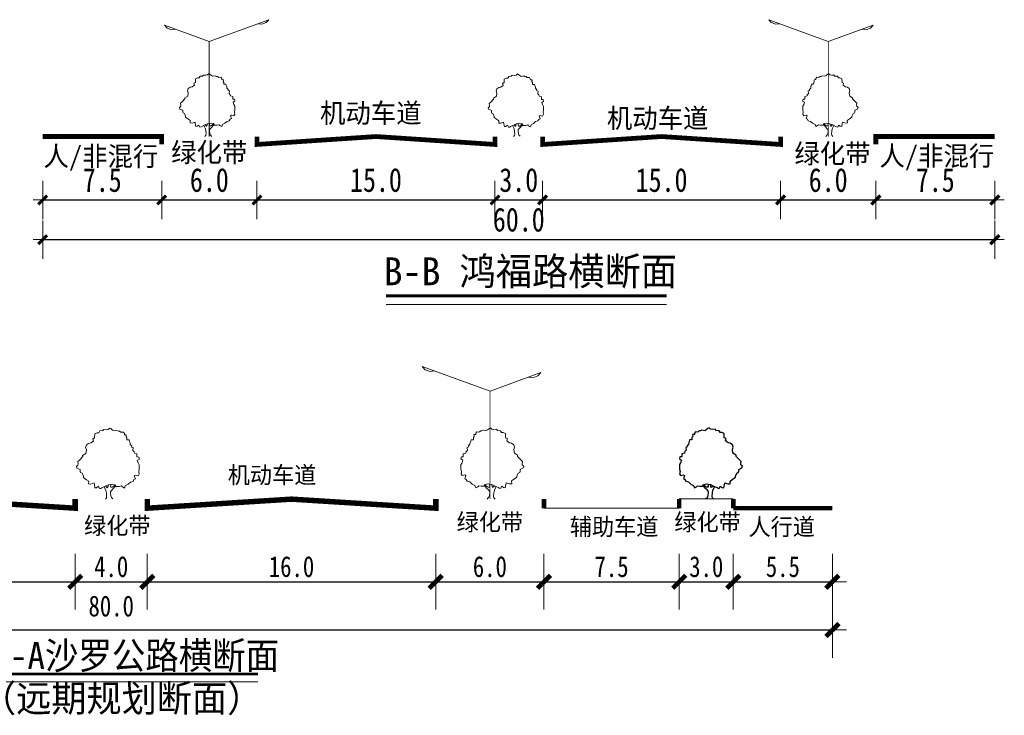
# Model space of a CAD drawing. Header units: millimetres. Extents: x 38389465 to 38395088, y 2473666 to 2480744.
# Tile 229 of 256: x 38390885 to 38391097, y 2479675 to 2479825. Entities that reach past the tile are written whole.
import ezdxf
from ezdxf.enums import TextEntityAlignment as Align

# ---------------------------------------------------------------- set-up
doc = ezdxf.new("R2010")
doc.units = ezdxf.units.MM
doc.header["$LTSCALE"] = 2
doc.layers.get('0').update_dxf_attribs({"linetype": 'CONTINUOUS', "lineweight": 9})
doc.layers.get('Defpoints').update_dxf_attribs({"linetype": 'CONTINUOUS', "lineweight": 9})
doc.layers.add('DL_道路标注', color=7, linetype='CONTINUOUS')
doc.layers.add('图例', color=3, linetype='CONTINUOUS')
doc.layers.add('DM-横断面', color=7, linetype='CONTINUOUS', lineweight=9)
doc.styles.add('DIMST', font='txt', dxfattribs={"width": 0.8})
doc.dimstyles.new('ISO-25', dxfattribs={"dimtxt": 3.5, "dimasz": 2.5, "dimexe": 1.25, "dimexo": 0.625, "dimtad": 1, "dimtxsty": 'Standard', "dimblk": 'ARCHTICK', "dimcen": 2.5, "dimadec": 0, "dimazin": 0, "dimtfac": 1, "dimtmove": 0, "dimatfit": 3, "dimfxl": 0, "dimarcsym": 0})

# ---------------------------------------------------------------- blocks, each defined once
blk = doc.blocks.new('路灯')
for p, q in [((-0.008, 5.999), (3.751, 7.367)), ((3.304, 7.076), (3.056, 7.114)), ((3.585, 7.179), (3.304, 7.076)), ((3.751, 7.367), (3.585, 7.179)), ((-2.827, 7.025), (-0.008, 5.999)), ((-2.662, 6.837), (-2.827, 7.025)), ((-2.38, 6.734), (-2.662, 6.837)), ((-2.133, 6.772), (-2.38, 6.734))]:
    blk.add_line(p, q)
at = {"const_width": 0.05}
blk.add_lwpolyline([(-0.008, 0), (-0.008, 5.999)], dxfattribs=at)
at = {"color": 0}
blk.add_lwpolyline([(-1.372, 2.884), (-1.325, 3.022), (-1.208, 3.102), (-1.09, 3.131), (-0.942, 3.23), (-0.974, 3.359), (-0.876, 3.408), (-0.866, 3.635), (-0.741, 3.695), (-0.642, 3.696), (-0.584, 3.795), (-0.427, 3.815), (-0.369, 3.875), (-0.22, 3.865), (-0.113, 3.885), (-0.035, 3.956), (0.027, 3.926), (0.126, 3.839), (0.205, 3.801), (0.362, 3.83), (0.449, 3.783), (0.508, 3.792), (0.579, 3.733), (0.607, 3.725), (0.725, 3.735), (0.776, 3.656), (0.777, 3.589), (0.883, 3.579), (0.876, 3.472), (0.915, 3.413), (0.916, 3.295), (1.043, 3.296), (1.063, 3.218), (1.095, 3.128), (1.104, 3.05), (1.183, 2.963), (1.175, 2.904), (1.262, 2.874), (1.244, 2.708), (1.315, 2.639), (1.335, 2.56), (1.473, 2.522), (1.474, 2.356), (1.581, 2.346), (1.613, 2.228), (1.495, 2.16), (1.544, 2.02), (1.604, 1.914), (1.606, 1.666), (1.579, 1.54), (1.599, 1.411), (1.541, 1.304), (1.392, 1.342), (1.325, 1.31), (1.394, 1.134), (1.307, 1.094), (1.257, 0.995), (1.112, 0.955), (0.983, 0.836), (0.827, 0.756), (0.78, 0.63), (0.67, 0.688), (0.611, 0.746), (0.485, 0.714), (0.327, 0.713), (0.256, 0.811), (0.11, 0.849), (-0.109, 0.808), (-0.285, 0.728), (-0.481, 0.639), (-0.52, 0.608), (-0.598, 0.599), (-0.658, 0.725), (-0.764, 0.645), (-0.854, 0.636), (-0.884, 0.813), (-0.904, 0.911), (-1.081, 0.851), (-1.21, 0.858), (-1.2, 1.007), (-1.318, 1.093), (-1.496, 1.221), (-1.497, 1.28), (-1.568, 1.445), (-1.656, 1.484), (-1.676, 1.543), (-1.676, 1.652), (-1.854, 1.729), (-1.886, 1.827), (-1.796, 1.907), (-1.788, 1.966), (-1.809, 2.095), (-1.72, 2.182), (-1.536, 2.372), (-1.537, 2.439), (-1.361, 2.55), (-1.331, 2.747)], close=True, dxfattribs=at)
for points in [[(-0.29, 0), (-0.221, 0.08), (-0.21, 0.17), (-0.223, 0.346), (-0.252, 0.492), (-0.352, 0.699)], [(-0.254, 0.728), (-0.206, 0.681), (-0.175, 0.642), (-0.128, 0.709), (-0.109, 0.808)], [(0.151, 0), (0.116, 0.054), (0.057, 0.102), (0.025, 0.2), (0.004, 0.348), (0.004, 0.427), (0.082, 0.515), (0.179, 0.614), (0.218, 0.664), (0.296, 0.752)], [(0.02, 0.809), (0.01, 0.711), (0.022, 0.671), (0.1, 0.672), (0.268, 0.783)]]:
    blk.add_lwpolyline(points, dxfattribs=at)
blk = doc.blocks.new('尺寸线1')
for p, q in [((0, 120), (0, -120)), ((-60, 0), (60, 0))]:
    blk.add_line(p, q)
at = {"const_width": 20}
blk.add_lwpolyline([(-28, -28), (28, 28)], dxfattribs=at)
blk = doc.blocks.new('*D65')
at = {"layer": 'Defpoints', "color": 0, "transparency": 16777216}
for p in [(434.47, 684.54), (463.63, 684.54), (463.63, 684.54)]:
    blk.add_point(p, dxfattribs=at)
at = {"layer": 'DM-横断面', "color": 0, "lineweight": -2, "transparency": 16777216}
blk.add_line((434.52, 684.54), (463.58, 684.54), dxfattribs=at)
at = {"layer": 'DM-横断面', "color": 0, "lineweight": -2, "transparency": 16777216, "xscale": 0.05, "yscale": 0.05, "zscale": 0.05, "rotation": 180}
blk.add_blockref('尺寸线1', (434.47, 684.54), dxfattribs=at)
at = {"layer": 'DM-横断面', "color": 0, "lineweight": -2, "transparency": 16777216, "xscale": 0.05, "yscale": 0.05, "zscale": 0.05}
blk.add_blockref('尺寸线1', (463.63, 684.54), dxfattribs=at)
at = {"layer": 'DM-横断面', "color": 0, "transparency": 16777216, "insert": (449.05, 687.79), "char_height": 4.5, "attachment_point": 5, "style": 'DIMST'}
blk.add_mtext('7.5', dxfattribs=at)
blk = doc.blocks.new('*D66')
at = {"layer": 'Defpoints', "color": 0, "transparency": 16777216}
for p in [(463.63, 684.54), (486.96, 684.54), (486.96, 684.54)]:
    blk.add_point(p, dxfattribs=at)
at = {"layer": 'DM-横断面', "color": 0, "lineweight": -2, "transparency": 16777216}
blk.add_line((463.68, 684.54), (486.91, 684.54), dxfattribs=at)
at = {"layer": 'DM-横断面', "color": 0, "lineweight": -2, "transparency": 16777216, "xscale": 0.05, "yscale": 0.05, "zscale": 0.05, "rotation": 180}
blk.add_blockref('尺寸线1', (463.63, 684.54), dxfattribs=at)
at = {"layer": 'DM-横断面', "color": 0, "lineweight": -2, "transparency": 16777216, "xscale": 0.05, "yscale": 0.05, "zscale": 0.05}
blk.add_blockref('尺寸线1', (486.96, 684.54), dxfattribs=at)
at = {"layer": 'DM-横断面', "color": 0, "transparency": 16777216, "insert": (475.3, 687.79), "char_height": 4.5, "attachment_point": 5, "style": 'DIMST'}
blk.add_mtext('6.0', dxfattribs=at)
blk = doc.blocks.new('*D67')
at = {"layer": 'Defpoints', "color": 0, "transparency": 16777216}
for p in [(486.96, 684.54), (549.17, 684.54), (549.17, 684.54)]:
    blk.add_point(p, dxfattribs=at)
at = {"layer": 'DM-横断面', "color": 0, "lineweight": -2, "transparency": 16777216}
blk.add_line((487.01, 684.54), (549.12, 684.54), dxfattribs=at)
at = {"layer": 'DM-横断面', "color": 0, "lineweight": -2, "transparency": 16777216, "xscale": 0.05, "yscale": 0.05, "zscale": 0.05, "rotation": 180}
blk.add_blockref('尺寸线1', (486.96, 684.54), dxfattribs=at)
at = {"layer": 'DM-横断面', "color": 0, "lineweight": -2, "transparency": 16777216, "xscale": 0.05, "yscale": 0.05, "zscale": 0.05}
blk.add_blockref('尺寸线1', (549.17, 684.54), dxfattribs=at)
at = {"layer": 'DM-横断面', "color": 0, "transparency": 16777216, "insert": (518.06, 687.79), "char_height": 4.5, "attachment_point": 5, "style": 'DIMST'}
blk.add_mtext('16.0', dxfattribs=at)
blk = doc.blocks.new('*D68')
at = {"layer": 'Defpoints', "color": 0, "transparency": 16777216}
for p in [(549.17, 684.54), (564.72, 684.54), (564.72, 684.54)]:
    blk.add_point(p, dxfattribs=at)
at = {"layer": 'DM-横断面', "color": 0, "lineweight": -2, "transparency": 16777216}
blk.add_line((549.22, 684.54), (564.67, 684.54), dxfattribs=at)
at = {"layer": 'DM-横断面', "color": 0, "lineweight": -2, "transparency": 16777216, "xscale": 0.05, "yscale": 0.05, "zscale": 0.05, "rotation": 180}
blk.add_blockref('尺寸线1', (549.17, 684.54), dxfattribs=at)
at = {"layer": 'DM-横断面', "color": 0, "lineweight": -2, "transparency": 16777216, "xscale": 0.05, "yscale": 0.05, "zscale": 0.05}
blk.add_blockref('尺寸线1', (564.72, 684.54), dxfattribs=at)
at = {"layer": 'DM-横断面', "color": 0, "transparency": 16777216, "insert": (556.94, 687.79), "char_height": 4.5, "attachment_point": 5, "style": 'DIMST'}
blk.add_mtext('4.0', dxfattribs=at)
blk = doc.blocks.new('*D69')
at = {"layer": 'Defpoints', "color": 0, "transparency": 16777216}
for p in [(564.72, 684.54), (626.93, 684.54), (626.93, 684.54)]:
    blk.add_point(p, dxfattribs=at)
at = {"layer": 'DM-横断面', "color": 0, "lineweight": -2, "transparency": 16777216}
blk.add_line((564.77, 684.54), (626.88, 684.54), dxfattribs=at)
at = {"layer": 'DM-横断面', "color": 0, "lineweight": -2, "transparency": 16777216, "xscale": 0.05, "yscale": 0.05, "zscale": 0.05, "rotation": 180}
blk.add_blockref('尺寸线1', (564.72, 684.54), dxfattribs=at)
at = {"layer": 'DM-横断面', "color": 0, "lineweight": -2, "transparency": 16777216, "xscale": 0.05, "yscale": 0.05, "zscale": 0.05}
blk.add_blockref('尺寸线1', (626.93, 684.54), dxfattribs=at)
at = {"layer": 'DM-横断面', "color": 0, "transparency": 16777216, "insert": (595.82, 687.79), "char_height": 4.5, "attachment_point": 5, "style": 'DIMST'}
blk.add_mtext('16.0', dxfattribs=at)
blk = doc.blocks.new('*D70')
at = {"layer": 'Defpoints', "color": 0, "transparency": 16777216}
for p in [(626.93, 684.54), (650.26, 684.54), (650.26, 684.54)]:
    blk.add_point(p, dxfattribs=at)
at = {"layer": 'DM-横断面', "color": 0, "lineweight": -2, "transparency": 16777216}
blk.add_line((626.98, 684.54), (650.21, 684.54), dxfattribs=at)
at = {"layer": 'DM-横断面', "color": 0, "lineweight": -2, "transparency": 16777216, "xscale": 0.05, "yscale": 0.05, "zscale": 0.05, "rotation": 180}
blk.add_blockref('尺寸线1', (626.93, 684.54), dxfattribs=at)
at = {"layer": 'DM-横断面', "color": 0, "lineweight": -2, "transparency": 16777216, "xscale": 0.05, "yscale": 0.05, "zscale": 0.05}
blk.add_blockref('尺寸线1', (650.26, 684.54), dxfattribs=at)
at = {"layer": 'DM-横断面', "color": 0, "transparency": 16777216, "insert": (638.59, 687.79), "char_height": 4.5, "attachment_point": 5, "style": 'DIMST'}
blk.add_mtext('6.0', dxfattribs=at)
blk = doc.blocks.new('*D71')
at = {"layer": 'Defpoints', "color": 0, "transparency": 16777216}
for p in [(650.26, 684.54), (679.42, 684.54), (679.42, 684.54)]:
    blk.add_point(p, dxfattribs=at)
at = {"layer": 'DM-横断面', "color": 0, "lineweight": -2, "transparency": 16777216}
blk.add_line((650.31, 684.54), (679.37, 684.54), dxfattribs=at)
at = {"layer": 'DM-横断面', "color": 0, "lineweight": -2, "transparency": 16777216, "xscale": 0.05, "yscale": 0.05, "zscale": 0.05, "rotation": 180}
blk.add_blockref('尺寸线1', (650.26, 684.54), dxfattribs=at)
at = {"layer": 'DM-横断面', "color": 0, "lineweight": -2, "transparency": 16777216, "xscale": 0.05, "yscale": 0.05, "zscale": 0.05}
blk.add_blockref('尺寸线1', (679.42, 684.54), dxfattribs=at)
at = {"layer": 'DM-横断面', "color": 0, "transparency": 16777216, "insert": (664.84, 687.79), "char_height": 4.5, "attachment_point": 5, "style": 'DIMST'}
blk.add_mtext('7.5', dxfattribs=at)
blk = doc.blocks.new('*D72')
at = {"layer": 'Defpoints', "color": 0, "transparency": 16777216}
for p in [(401.42, 674.16), (712.46, 674.16), (712.46, 674.16)]:
    blk.add_point(p, dxfattribs=at)
at = {"layer": 'DM-横断面', "color": 0, "lineweight": -2, "transparency": 16777216}
blk.add_line((401.47, 674.16), (712.41, 674.16), dxfattribs=at)
at = {"layer": 'DM-横断面', "color": 0, "lineweight": -2, "transparency": 16777216, "xscale": 0.05, "yscale": 0.05, "zscale": 0.05, "rotation": 180}
blk.add_blockref('尺寸线1', (401.42, 674.16), dxfattribs=at)
at = {"layer": 'DM-横断面', "color": 0, "lineweight": -2, "transparency": 16777216, "xscale": 0.05, "yscale": 0.05, "zscale": 0.05}
blk.add_blockref('尺寸线1', (712.46, 674.16), dxfattribs=at)
at = {"layer": 'DM-横断面', "color": 0, "transparency": 16777216, "insert": (556.94, 679.29), "char_height": 4.5, "attachment_point": 5, "style": 'DIMST'}
blk.add_mtext('80.0', dxfattribs=at)
blk = doc.blocks.new('道路树')
at = {"color": 0}
blk.add_lwpolyline([(-1.372, 2.884), (-1.325, 3.022), (-1.208, 3.102), (-1.09, 3.131), (-0.942, 3.23), (-0.974, 3.359), (-0.876, 3.408), (-0.866, 3.635), (-0.741, 3.695), (-0.642, 3.696), (-0.584, 3.795), (-0.427, 3.815), (-0.369, 3.875), (-0.22, 3.865), (-0.113, 3.885), (-0.035, 3.956), (0.027, 3.926), (0.126, 3.839), (0.205, 3.801), (0.362, 3.83), (0.449, 3.783), (0.508, 3.792), (0.579, 3.733), (0.607, 3.725), (0.725, 3.735), (0.776, 3.656), (0.777, 3.589), (0.883, 3.579), (0.876, 3.472), (0.915, 3.413), (0.916, 3.295), (1.043, 3.296), (1.063, 3.218), (1.095, 3.128), (1.104, 3.05), (1.183, 2.963), (1.175, 2.904), (1.262, 2.874), (1.244, 2.708), (1.315, 2.639), (1.335, 2.56), (1.473, 2.522), (1.474, 2.356), (1.581, 2.346), (1.613, 2.228), (1.495, 2.16), (1.544, 2.02), (1.604, 1.914), (1.606, 1.666), (1.579, 1.54), (1.599, 1.411), (1.541, 1.304), (1.392, 1.342), (1.325, 1.31), (1.394, 1.134), (1.307, 1.094), (1.257, 0.995), (1.112, 0.955), (0.983, 0.836), (0.827, 0.756), (0.78, 0.63), (0.67, 0.688), (0.611, 0.746), (0.485, 0.714), (0.327, 0.713), (0.256, 0.811), (0.11, 0.849), (-0.109, 0.808), (-0.285, 0.728), (-0.481, 0.639), (-0.52, 0.608), (-0.598, 0.599), (-0.658, 0.725), (-0.764, 0.645), (-0.854, 0.636), (-0.884, 0.813), (-0.904, 0.911), (-1.081, 0.851), (-1.21, 0.858), (-1.2, 1.007), (-1.318, 1.093), (-1.496, 1.221), (-1.497, 1.28), (-1.568, 1.445), (-1.656, 1.484), (-1.676, 1.543), (-1.676, 1.652), (-1.854, 1.729), (-1.886, 1.827), (-1.796, 1.907), (-1.788, 1.966), (-1.809, 2.095), (-1.72, 2.182), (-1.536, 2.372), (-1.537, 2.439), (-1.361, 2.55), (-1.331, 2.747)], close=True, dxfattribs=at)
for points in [[(-0.279, 0.012), (-0.221, 0.08), (-0.21, 0.17), (-0.223, 0.346), (-0.252, 0.492), (-0.352, 0.699)], [(-0.254, 0.728), (-0.206, 0.681), (-0.175, 0.642), (-0.128, 0.709), (-0.109, 0.808)], [(0.136, 0.024), (0.116, 0.054), (0.057, 0.102), (0.025, 0.2), (0.004, 0.348), (0.004, 0.427), (0.082, 0.515), (0.179, 0.614), (0.218, 0.664), (0.296, 0.752)], [(0.02, 0.809), (0.01, 0.711), (0.022, 0.671), (0.1, 0.672), (0.268, 0.783)]]:
    blk.add_lwpolyline(points, dxfattribs=at)
blk = doc.blocks.new('*D73')
at = {"layer": 'Defpoints', "color": 0, "transparency": 16777216}
for p in [(422.81, 684.54), (434.47, 684.54), (434.47, 684.54)]:
    blk.add_point(p, dxfattribs=at)
at = {"layer": 'DM-横断面', "color": 0, "lineweight": -2, "transparency": 16777216}
blk.add_line((422.86, 684.54), (434.42, 684.54), dxfattribs=at)
at = {"layer": 'DM-横断面', "color": 0, "lineweight": -2, "transparency": 16777216, "xscale": 0.05, "yscale": 0.05, "zscale": 0.05, "rotation": 180}
blk.add_blockref('尺寸线1', (422.81, 684.54), dxfattribs=at)
at = {"layer": 'DM-横断面', "color": 0, "lineweight": -2, "transparency": 16777216, "xscale": 0.05, "yscale": 0.05, "zscale": 0.05}
blk.add_blockref('尺寸线1', (434.47, 684.54), dxfattribs=at)
at = {"layer": 'DM-横断面', "color": 0, "transparency": 16777216, "insert": (428.64, 687.79), "char_height": 4.5, "attachment_point": 5, "style": 'DIMST'}
blk.add_mtext('3.0', dxfattribs=at)
blk = doc.blocks.new('*D74')
at = {"layer": 'Defpoints', "color": 0, "transparency": 16777216}
for p in [(401.42, 684.54), (422.81, 684.54), (422.81, 684.54)]:
    blk.add_point(p, dxfattribs=at)
at = {"layer": 'DM-横断面', "color": 0, "lineweight": -2, "transparency": 16777216}
blk.add_line((401.47, 684.54), (422.76, 684.54), dxfattribs=at)
at = {"layer": 'DM-横断面', "color": 0, "lineweight": -2, "transparency": 16777216, "xscale": 0.05, "yscale": 0.05, "zscale": 0.05, "rotation": 180}
blk.add_blockref('尺寸线1', (401.42, 684.54), dxfattribs=at)
at = {"layer": 'DM-横断面', "color": 0, "lineweight": -2, "transparency": 16777216, "xscale": 0.05, "yscale": 0.05, "zscale": 0.05}
blk.add_blockref('尺寸线1', (422.81, 684.54), dxfattribs=at)
at = {"layer": 'DM-横断面', "color": 0, "transparency": 16777216, "insert": (412.12, 687.79), "char_height": 4.5, "attachment_point": 5, "style": 'DIMST'}
blk.add_mtext('5.5', dxfattribs=at)
blk = doc.blocks.new('*D75')
at = {"layer": 'Defpoints', "color": 0, "transparency": 16777216}
for p in [(679.42, 684.54), (691.08, 684.54), (691.08, 684.54)]:
    blk.add_point(p, dxfattribs=at)
at = {"layer": 'DM-横断面', "color": 0, "lineweight": -2, "transparency": 16777216}
blk.add_line((679.47, 684.54), (691.03, 684.54), dxfattribs=at)
at = {"layer": 'DM-横断面', "color": 0, "lineweight": -2, "transparency": 16777216, "xscale": 0.05, "yscale": 0.05, "zscale": 0.05, "rotation": 180}
blk.add_blockref('尺寸线1', (679.42, 684.54), dxfattribs=at)
at = {"layer": 'DM-横断面', "color": 0, "lineweight": -2, "transparency": 16777216, "xscale": 0.05, "yscale": 0.05, "zscale": 0.05}
blk.add_blockref('尺寸线1', (691.08, 684.54), dxfattribs=at)
at = {"layer": 'DM-横断面', "color": 0, "transparency": 16777216, "insert": (685.25, 687.79), "char_height": 4.5, "attachment_point": 5, "style": 'DIMST'}
blk.add_mtext('3.0', dxfattribs=at)
blk = doc.blocks.new('*D76')
at = {"layer": 'Defpoints', "color": 0, "transparency": 16777216}
for p in [(691.08, 684.54), (712.46, 684.54), (712.46, 684.54)]:
    blk.add_point(p, dxfattribs=at)
at = {"layer": 'DM-横断面', "color": 0, "lineweight": -2, "transparency": 16777216}
blk.add_line((691.13, 684.54), (712.41, 684.54), dxfattribs=at)
at = {"layer": 'DM-横断面', "color": 0, "lineweight": -2, "transparency": 16777216, "xscale": 0.05, "yscale": 0.05, "zscale": 0.05, "rotation": 180}
blk.add_blockref('尺寸线1', (691.08, 684.54), dxfattribs=at)
at = {"layer": 'DM-横断面', "color": 0, "lineweight": -2, "transparency": 16777216, "xscale": 0.05, "yscale": 0.05, "zscale": 0.05}
blk.add_blockref('尺寸线1', (712.46, 684.54), dxfattribs=at)
at = {"layer": 'DM-横断面', "color": 0, "transparency": 16777216, "insert": (701.77, 687.79), "char_height": 4.5, "attachment_point": 5, "style": 'DIMST'}
blk.add_mtext('5.5', dxfattribs=at)
blk = doc.blocks.new('*D21')
at = {"layer": 'Defpoints', "color": 0, "transparency": 16777216}
for p in [(38391315.62, 2479488.24), (38391345.62, 2479488.24), (38391345.62, 2479488.24)]:
    blk.add_point(p, dxfattribs=at)
at = {"layer": 'DM-横断面', "color": 0, "lineweight": -2, "transparency": 16777216}
blk.add_line((38391315.66, 2479488.24), (38391345.58, 2479488.24), dxfattribs=at)
at = {"layer": 'DM-横断面', "color": 0, "lineweight": -2, "transparency": 16777216, "xscale": 0.04, "yscale": 0.04, "zscale": 0.04, "rotation": 180}
blk.add_blockref('尺寸线1', (38391315.62, 2479488.24), dxfattribs=at)
at = {"layer": 'DM-横断面', "color": 0, "lineweight": -2, "transparency": 16777216, "xscale": 0.04, "yscale": 0.04, "zscale": 0.04}
blk.add_blockref('尺寸线1', (38391345.62, 2479488.24), dxfattribs=at)
at = {"layer": 'DM-横断面', "color": 0, "transparency": 16777216, "insert": (38391330.62, 2479493.24), "char_height": 6, "attachment_point": 5, "style": 'DIMST'}
blk.add_mtext('7.5', dxfattribs=at)
blk = doc.blocks.new('*D22')
at = {"layer": 'Defpoints', "color": 0, "transparency": 16777216}
for p in [(38391345.62, 2479488.24), (38391369.62, 2479488.24), (38391369.62, 2479488.24)]:
    blk.add_point(p, dxfattribs=at)
at = {"layer": 'DM-横断面', "color": 0, "lineweight": -2, "transparency": 16777216}
blk.add_line((38391345.66, 2479488.24), (38391369.58, 2479488.24), dxfattribs=at)
at = {"layer": 'DM-横断面', "color": 0, "lineweight": -2, "transparency": 16777216, "xscale": 0.04, "yscale": 0.04, "zscale": 0.04, "rotation": 180}
blk.add_blockref('尺寸线1', (38391345.62, 2479488.24), dxfattribs=at)
at = {"layer": 'DM-横断面', "color": 0, "lineweight": -2, "transparency": 16777216, "xscale": 0.04, "yscale": 0.04, "zscale": 0.04}
blk.add_blockref('尺寸线1', (38391369.62, 2479488.24), dxfattribs=at)
at = {"layer": 'DM-横断面', "color": 0, "transparency": 16777216, "insert": (38391357.62, 2479493.24), "char_height": 6, "attachment_point": 5, "style": 'DIMST'}
blk.add_mtext('6.0', dxfattribs=at)
blk = doc.blocks.new('*D23')
at = {"layer": 'Defpoints', "color": 0, "transparency": 16777216}
for p in [(38391369.62, 2479488.24), (38391429.62, 2479488.24), (38391429.62, 2479488.24)]:
    blk.add_point(p, dxfattribs=at)
at = {"layer": 'DM-横断面', "color": 0, "lineweight": -2, "transparency": 16777216}
blk.add_line((38391369.66, 2479488.24), (38391429.58, 2479488.24), dxfattribs=at)
at = {"layer": 'DM-横断面', "color": 0, "lineweight": -2, "transparency": 16777216, "xscale": 0.04, "yscale": 0.04, "zscale": 0.04, "rotation": 180}
blk.add_blockref('尺寸线1', (38391369.62, 2479488.24), dxfattribs=at)
at = {"layer": 'DM-横断面', "color": 0, "lineweight": -2, "transparency": 16777216, "xscale": 0.04, "yscale": 0.04, "zscale": 0.04}
blk.add_blockref('尺寸线1', (38391429.62, 2479488.24), dxfattribs=at)
at = {"layer": 'DM-横断面', "color": 0, "transparency": 16777216, "insert": (38391399.62, 2479493.24), "char_height": 6, "attachment_point": 5, "style": 'DIMST'}
blk.add_mtext('15.0', dxfattribs=at)
blk = doc.blocks.new('*D24')
at = {"layer": 'Defpoints', "color": 0, "transparency": 16777216}
for p in [(38391429.62, 2479488.24), (38391441.62, 2479488.24), (38391441.62, 2479488.24)]:
    blk.add_point(p, dxfattribs=at)
at = {"layer": 'DM-横断面', "color": 0, "lineweight": -2, "transparency": 16777216}
for p, q in [((38391429.58, 2479488.24), (38391429.54, 2479488.24)), ((38391429.62, 2479488.24), (38391441.62, 2479488.24)), ((38391441.66, 2479488.24), (38391441.7, 2479488.24))]:
    blk.add_line(p, q, dxfattribs=at)
at = {"layer": 'DM-横断面', "color": 0, "lineweight": -2, "transparency": 16777216, "xscale": 0.04, "yscale": 0.04, "zscale": 0.04}
blk.add_blockref('尺寸线1', (38391429.62, 2479488.24), dxfattribs=at)
at = {"layer": 'DM-横断面', "color": 0, "lineweight": -2, "transparency": 16777216, "xscale": 0.04, "yscale": 0.04, "zscale": 0.04, "rotation": 180}
blk.add_blockref('尺寸线1', (38391441.62, 2479488.24), dxfattribs=at)
at = {"layer": 'DM-横断面', "color": 0, "transparency": 16777216, "insert": (38391435.62, 2479493.24), "char_height": 6, "attachment_point": 5, "style": 'DIMST'}
blk.add_mtext('3.0', dxfattribs=at)
blk = doc.blocks.new('*D25')
at = {"layer": 'Defpoints', "color": 0, "transparency": 16777216}
for p in [(38391441.62, 2479488.24), (38391501.62, 2479488.24), (38391501.62, 2479488.24)]:
    blk.add_point(p, dxfattribs=at)
at = {"layer": 'DM-横断面', "color": 0, "lineweight": -2, "transparency": 16777216}
blk.add_line((38391441.66, 2479488.24), (38391501.58, 2479488.24), dxfattribs=at)
at = {"layer": 'DM-横断面', "color": 0, "lineweight": -2, "transparency": 16777216, "xscale": 0.04, "yscale": 0.04, "zscale": 0.04, "rotation": 180}
blk.add_blockref('尺寸线1', (38391441.62, 2479488.24), dxfattribs=at)
at = {"layer": 'DM-横断面', "color": 0, "lineweight": -2, "transparency": 16777216, "xscale": 0.04, "yscale": 0.04, "zscale": 0.04}
blk.add_blockref('尺寸线1', (38391501.62, 2479488.24), dxfattribs=at)
at = {"layer": 'DM-横断面', "color": 0, "transparency": 16777216, "insert": (38391471.62, 2479493.24), "char_height": 6, "attachment_point": 5, "style": 'DIMST'}
blk.add_mtext('15.0', dxfattribs=at)
blk = doc.blocks.new('*D26')
at = {"layer": 'Defpoints', "color": 0, "transparency": 16777216}
for p in [(38391501.62, 2479488.24), (38391525.62, 2479488.24), (38391525.62, 2479488.24)]:
    blk.add_point(p, dxfattribs=at)
at = {"layer": 'DM-横断面', "color": 0, "lineweight": -2, "transparency": 16777216}
blk.add_line((38391501.66, 2479488.24), (38391525.58, 2479488.24), dxfattribs=at)
at = {"layer": 'DM-横断面', "color": 0, "lineweight": -2, "transparency": 16777216, "xscale": 0.04, "yscale": 0.04, "zscale": 0.04, "rotation": 180}
blk.add_blockref('尺寸线1', (38391501.62, 2479488.24), dxfattribs=at)
at = {"layer": 'DM-横断面', "color": 0, "lineweight": -2, "transparency": 16777216, "xscale": 0.04, "yscale": 0.04, "zscale": 0.04}
blk.add_blockref('尺寸线1', (38391525.62, 2479488.24), dxfattribs=at)
at = {"layer": 'DM-横断面', "color": 0, "transparency": 16777216, "insert": (38391513.62, 2479493.24), "char_height": 6, "attachment_point": 5, "style": 'DIMST'}
blk.add_mtext('6.0', dxfattribs=at)
blk = doc.blocks.new('*D27')
at = {"layer": 'Defpoints', "color": 0, "transparency": 16777216}
for p in [(38391525.62, 2479488.24), (38391555.62, 2479488.24), (38391555.62, 2479488.24)]:
    blk.add_point(p, dxfattribs=at)
at = {"layer": 'DM-横断面', "color": 0, "lineweight": -2, "transparency": 16777216}
blk.add_line((38391525.66, 2479488.24), (38391555.58, 2479488.24), dxfattribs=at)
at = {"layer": 'DM-横断面', "color": 0, "lineweight": -2, "transparency": 16777216, "xscale": 0.04, "yscale": 0.04, "zscale": 0.04, "rotation": 180}
blk.add_blockref('尺寸线1', (38391525.62, 2479488.24), dxfattribs=at)
at = {"layer": 'DM-横断面', "color": 0, "lineweight": -2, "transparency": 16777216, "xscale": 0.04, "yscale": 0.04, "zscale": 0.04}
blk.add_blockref('尺寸线1', (38391555.62, 2479488.24), dxfattribs=at)
at = {"layer": 'DM-横断面', "color": 0, "transparency": 16777216, "insert": (38391540.62, 2479493.24), "char_height": 6, "attachment_point": 5, "style": 'DIMST'}
blk.add_mtext('7.5', dxfattribs=at)
blk = doc.blocks.new('*D28')
at = {"layer": 'Defpoints', "color": 0, "transparency": 16777216}
for p in [(38391315.62, 2479478.24), (38391555.62, 2479478.24), (38391555.62, 2479478.24)]:
    blk.add_point(p, dxfattribs=at)
at = {"layer": 'DM-横断面', "color": 0, "lineweight": -2, "transparency": 16777216}
blk.add_line((38391315.66, 2479478.24), (38391555.58, 2479478.24), dxfattribs=at)
at = {"layer": 'DM-横断面', "color": 0, "lineweight": -2, "transparency": 16777216, "xscale": 0.04, "yscale": 0.04, "zscale": 0.04, "rotation": 180}
blk.add_blockref('尺寸线1', (38391315.62, 2479478.24), dxfattribs=at)
at = {"layer": 'DM-横断面', "color": 0, "lineweight": -2, "transparency": 16777216, "xscale": 0.04, "yscale": 0.04, "zscale": 0.04}
blk.add_blockref('尺寸线1', (38391555.62, 2479478.24), dxfattribs=at)
at = {"layer": 'DM-横断面', "color": 0, "transparency": 16777216, "insert": (38391435.62, 2479483.24), "char_height": 6, "attachment_point": 5, "style": 'DIMST'}
blk.add_mtext('60.0', dxfattribs=at)
blk = doc.blocks.new('A-A-1')
at = {"color": 0}
for p, q in [((685.62, 717.63), (685.23, 717.29)), ((685.86, 717.75), (685.62, 717.63)), ((686.16, 717.47), (685.86, 717.75)), ((682.32, 715.86), (682.16, 715.64)), ((682.16, 715.64), (682.16, 715.18)), ((682.71, 716.32), (682.29, 716.28)), ((682.29, 716.28), (682.32, 715.86)), ((682.91, 716.89), (682.71, 716.58)), ((682.71, 716.58), (682.71, 716.32)), ((683.36, 716.85), (682.91, 716.89)), ((683.47, 716.88), (683.36, 716.85)), ((683.75, 717.11), (683.47, 716.88)), ((683.98, 717.07), (683.75, 717.11)), ((684.32, 717.26), (683.98, 717.07)), ((684.93, 717.14), (684.32, 717.26)), ((685.23, 717.29), (684.93, 717.14)), ((686.58, 717.39), (686.16, 717.47)), ((687.16, 717.43), (686.58, 717.39)), ((687.38, 717.2), (687.16, 717.43)), ((688, 717.12), (687.38, 717.2)), ((688.22, 716.74), (688, 717.12)), ((688.6, 716.73), (688.22, 716.74)), ((689.09, 716.5), (688.6, 716.73)), ((689.13, 715.61), (689.09, 716.5)), ((689.51, 715.43), (689.13, 715.61)), ((681.16, 713.66), (680.82, 713.54)), ((680.82, 713.54), (680.89, 712.9)), ((681.43, 714.22), (681.12, 713.89)), ((681.12, 713.89), (681.16, 713.66)), ((681.47, 714.53), (681.43, 714.22)), ((681.59, 714.88), (681.47, 714.53)), ((681.67, 715.18), (681.59, 714.88)), ((682.16, 715.18), (681.67, 715.18)), ((689.39, 714.93), (689.51, 715.43)), ((689.96, 714.54), (689.39, 714.93)), ((690.42, 714.43), (689.96, 714.54)), ((690.88, 714.12), (690.42, 714.43)), ((691.06, 713.58), (690.88, 714.12)), ((690.9, 713.05), (691.06, 713.58)), ((679.58, 711.49), (679.45, 711.03)), ((679.99, 711.53), (679.58, 711.49)), ((680, 712.17), (679.99, 711.53)), ((680.53, 712.32), (680, 712.17)), ((680.61, 712.62), (680.53, 712.32)), ((680.89, 712.9), (680.61, 712.62)), ((691.01, 712.28), (690.9, 713.05)), ((691.7, 711.85), (691.01, 712.28)), ((691.7, 711.59), (691.7, 711.85)), ((692.41, 710.85), (691.7, 711.59)), ((679.45, 711.03), (679.91, 710.76)), ((679.49, 709.81), (679.48, 708.85)), ((679.72, 710.22), (679.49, 709.81)), ((679.91, 710.76), (679.72, 710.22)), ((692.76, 710.51), (692.41, 710.85)), ((692.68, 710.01), (692.76, 710.51)), ((692.71, 709.78), (692.68, 710.01)), ((693.06, 709.47), (692.71, 709.78)), ((692.93, 709.09), (693.06, 709.47)), ((679.48, 708.85), (679.59, 708.35)), ((679.59, 708.35), (679.51, 707.85)), ((679.51, 707.85), (679.73, 707.44)), ((679.73, 707.44), (680.31, 707.58)), ((680.31, 707.58), (680.57, 707.46)), ((680.57, 707.46), (680.31, 706.78)), ((690.85, 706.62), (691.54, 707.11)), ((691.54, 707.34), (691.82, 707.98)), ((691.54, 707.11), (691.54, 707.34)), ((691.82, 707.98), (692.16, 708.13)), ((692.16, 708.13), (692.24, 708.36)), ((692.24, 708.79), (692.93, 709.09)), ((692.24, 708.36), (692.24, 708.79)), ((680.31, 706.78), (680.64, 706.62)), ((680.64, 706.62), (680.84, 706.24)), ((680.84, 706.24), (681.4, 706.08)), ((681.4, 706.08), (681.9, 705.62)), ((681.9, 705.62), (682.51, 705.31)), ((682.51, 705.31), (682.69, 704.81)), ((682.69, 704.81), (683.12, 705.04)), ((683.12, 705.04), (683.35, 705.27)), ((683.35, 705.27), (683.84, 705.14)), ((683.84, 705.14), (684.45, 705.14)), ((684.45, 705.14), (684.73, 705.52)), ((684.88, 704.95), (684.57, 705.29)), ((685.33, 704.98), (684.68, 705.41)), ((684.73, 705.52), (685.3, 705.67)), ((685.03, 704.75), (684.88, 704.95)), ((685.3, 705.67), (686.15, 705.51)), ((685.64, 704.98), (685.33, 704.98)), ((685.64, 705.51), (685.69, 705.13)), ((685.69, 705.13), (685.64, 704.98)), ((686.22, 705.12), (686.15, 705.51)), ((686.15, 705.51), (686.83, 705.2)), ((686.4, 704.86), (686.22, 705.12)), ((686.52, 705.01), (686.4, 704.86)), ((686.71, 705.2), (686.52, 705.01)), ((686.7, 704.28), (687.09, 705.08)), ((686.83, 705.2), (687.59, 704.85)), ((688.05, 704.7), (688.28, 705.18)), ((688.28, 705.18), (688.7, 704.88)), ((688.7, 704.88), (689.05, 704.84)), ((689.05, 704.84), (689.16, 705.53)), ((689.16, 705.53), (689.24, 705.91)), ((689.24, 705.91), (689.93, 705.67)), ((689.93, 705.67), (690.43, 705.7)), ((690.39, 706.28), (690.85, 706.62)), ((690.43, 705.7), (690.39, 706.28)), ((685.41, 704.37), (685.03, 704.75)), ((685.27, 702.58), (685.5, 702.76)), ((685.71, 704.03), (685.41, 704.37)), ((685.5, 702.76), (685.63, 703.14)), ((685.63, 703.14), (685.71, 703.72)), ((685.71, 703.72), (685.71, 704.03)), ((686.54, 703.03), (686.59, 703.71)), ((686.58, 702.68), (686.54, 703.03)), ((686.59, 703.71), (686.7, 704.28)), ((687.59, 704.85), (687.75, 704.73)), ((687.75, 704.73), (688.05, 704.7)), ((685.14, 702.37), (685.27, 702.58)), ((686.85, 702.37), (686.58, 702.68))]:
    blk.add_line(p, q, dxfattribs=at)
at = {"layer": 'DM-横断面'}
for p, q in [((422.81, 702.43), (434.47, 702.43)), ((691.08, 702.43), (679.42, 702.43)), ((434.47, 700.42), (463.63, 700.42)), ((650.26, 700.42), (679.42, 700.42))]:
    blk.add_line(p, q, dxfattribs=at)
at = {"layer": 'DM-横断面', "linetype": 'Continuous'}
blk.add_line((534.29, 663), (588.58, 663), dxfattribs=at)
at = {"layer": 'DM-横断面', "const_width": 0.972}
for points in [[(422.81, 700.42), (422.81, 702.43), (422.81, 702.43), (422.81, 702.43), (422.81, 702.43), (422.81, 702.43)], [(434.47, 700.42), (434.47, 702.43), (434.47, 702.43), (434.47, 702.43), (434.47, 702.43), (434.47, 702.43)], [(650.26, 702.37), (650.26, 700.42), (650.26, 700.42)], [(679.42, 700.42), (679.42, 702.43), (679.42, 702.43), (679.42, 702.43), (679.42, 702.43), (679.42, 702.43)], [(691.08, 700.42), (691.08, 702.43), (691.08, 702.43), (691.08, 702.43), (691.08, 702.43), (691.08, 702.43)], [(422.81, 700.42), (422.81, 700.42), (401.42, 700.42)], [(463.63, 700.42), (463.63, 700.42), (434.47, 700.42)], [(691.08, 700.42), (691.08, 700.42), (712.46, 700.42)]]:
    blk.add_lwpolyline(points, dxfattribs=at)
at = {"layer": 'DM-横断面'}
blk.add_lwpolyline([(463.63, 702.37, 0, 0, 0), (463.63, 702.37, 1.17, 1.17, 0), (463.63, 702.37, 1.17, 1.17, 0), (463.63, 700.42, 1.17, 1.17, 0), (463.63, 700.42, 1.17, 1.17, 0), (463.63, 702.37, 0, 0, 0), (486.96, 702.37, 1.17, 1.17, 0), (486.96, 700.42, 1.17, 1.17, 0), (518.06, 702.37, 1.17, 1.17, 0), (549.17, 700.42, 1.17, 1.17, 0), (549.17, 702.37, 0, 0, 0), (564.72, 702.37, 1.17, 1.17, 0), (564.72, 700.42, 1.17, 1.17, 0), (595.82, 702.37, 1.17, 1.17, 0), (626.93, 700.42, 1.17, 1.17, 0), (626.93, 702.37, 0, 0, 0), (650.26, 702.37, 1.17, 1.17, 0), (650.26, 702.37, 1.17, 1.17, 0), (650.26, 702.37, 1.17, 1.17, 0), (650.26, 702.37, 1.17, 1.17, 0), (650.26, 702.37, 0, 0, 0), (650.26, 702.37, 0, 0, 0)], format="xyseb", dxfattribs=at)
at = {"layer": 'DM-横断面', "linetype": 'Continuous', "const_width": 0.583, "flags": 128}
blk.add_lwpolyline([(534.29, 664.63), (588.58, 664.63)], dxfattribs=at)
at = {"layer": 'DM-横断面'}
for name, p, xscale, yscale, zscale in [('路灯', (475.3, 702.37), 3.888000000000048, 3.888000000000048, 3.888000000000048), ('路灯', (638.59, 702.37), -3.888000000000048, 3.887999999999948, 3.888000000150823), ('道路树', (429.85, 702.32), 3.888000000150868, 3.888000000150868, 3.888000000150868), ('道路树', (556.76, 702.32), 3.888000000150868, 3.888000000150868, 3.888000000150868)]:
    blk.add_blockref(name, p, dxfattribs=dict(at, xscale=xscale, yscale=yscale, zscale=zscale))
for s, height, p in [('机动车道', 3.674, (513.31, 707.56)), ('机动车道', 3.674, (591.62, 707.58)), ('绿化带', 3.674, (429.44, 696.3)), ('辅助车道', 3.674, (449.16, 696.5)), ('绿化带', 3.674, (475.34, 697.54)), ('绿化带', 3.674, (558.26, 696.64)), ('绿化带', 3.674, (638.59, 697.42)), ('辅助车道', 3.674, (665.38, 696.41)), ('绿化带', 3.674, (685.54, 697.42)), ('人行道', 3.674, (701.52, 696.41)), ('人行道', 3.674, (410.85, 696.05)), ('（远期规划断面）', 5.832, (559.19, 659.42))]:
    blk.add_text(s, height=height, dxfattribs=at).set_placement(p, align=Align.MIDDLE_CENTER)
at = {"layer": 'DM-横断面', "width": 0.951434}
blk.add_text('A-A沙罗公路横断面', height=5.832, dxfattribs=at).set_placement((562.24, 668.62), align=Align.MIDDLE_CENTER)
at = {"layer": 'DM-横断面'}
for base, p1, p2, text, override, picture, middle in [((422.81, 684.54), (401.42, 684.54), (422.81, 684.54), '5.5', {"dimtxt": 4.5, "dimasz": 0.05, "dimexe": 0, "dimexo": 0, "dimgap": 1, "dimdec": 1, "dimdsep": 46, "dimtxsty": 'DIMST', "dimblk": '尺寸线1', "dimcen": 0, "dimdle": 1, "dimtix": 1, "dimtmove": 2}, '*D74', (412.12, 687.79)), ((434.47, 684.54), (422.81, 684.54), (434.47, 684.54), '3.0', {"dimtxt": 4.5, "dimasz": 0.05, "dimexe": 0, "dimexo": 0, "dimgap": 1, "dimdec": 1, "dimdsep": 46, "dimtxsty": 'DIMST', "dimblk": '尺寸线1', "dimcen": 0, "dimdle": 1, "dimtix": 1, "dimtmove": 2}, '*D73', (428.64, 687.79)), ((463.63, 684.54), (434.47, 684.54), (463.63, 684.54), '7.5', {"dimscale": 1, "dimtxt": 4.5, "dimasz": 0.05, "dimexe": 0, "dimexo": 0, "dimgap": 1, "dimtad": 1, "dimjust": 0, "dimtih": 0, "dimtoh": 0, "dimdec": 1, "dimlfac": 1, "dimdsep": 46, "dimtxsty": 'DIMST', "dimblk": '尺寸线1', "dimsah": 0, "dimtsz": 0, "dimcen": 0, "dimdle": 1, "dimse1": 0, "dimse2": 0, "dimsd1": 0, "dimsd2": 0, "dimtol": 0, "dimtix": 1, "dimtofl": 1, "dimtmove": 2, "dimatfit": 3}, '*D65', (449.05, 687.79)), ((486.96, 684.54), (463.63, 684.54), (486.96, 684.54), '6.0', {"dimtxt": 4.5, "dimasz": 0.05, "dimexe": 0, "dimexo": 0, "dimgap": 1, "dimdec": 1, "dimdsep": 46, "dimtxsty": 'DIMST', "dimblk": '尺寸线1', "dimcen": 0, "dimdle": 1, "dimtix": 1, "dimtmove": 2}, '*D66', (475.3, 687.79)), ((549.17, 684.54), (486.96, 684.54), (549.17, 684.54), '16.0', {"dimtxt": 4.5, "dimasz": 0.05, "dimexe": 0, "dimexo": 0, "dimgap": 1, "dimdec": 1, "dimdsep": 46, "dimtxsty": 'DIMST', "dimblk": '尺寸线1', "dimcen": 0, "dimdle": 1, "dimtix": 1, "dimtmove": 2}, '*D67', (518.06, 687.79)), ((564.72, 684.54), (549.17, 684.54), (564.72, 684.54), '4.0', {"dimtxt": 4.5, "dimasz": 0.05, "dimexe": 0, "dimexo": 0, "dimgap": 1, "dimdec": 1, "dimdsep": 46, "dimtxsty": 'DIMST', "dimblk": '尺寸线1', "dimcen": 0, "dimdle": 1, "dimtix": 1, "dimtmove": 2}, '*D68', (556.94, 687.79)), ((626.93, 684.54), (564.72, 684.54), (626.93, 684.54), '16.0', {"dimtxt": 4.5, "dimasz": 0.05, "dimexe": 0, "dimexo": 0, "dimgap": 1, "dimdec": 1, "dimdsep": 46, "dimtxsty": 'DIMST', "dimblk": '尺寸线1', "dimcen": 0, "dimdle": 1, "dimtix": 1, "dimtmove": 2}, '*D69', (595.82, 687.79)), ((650.26, 684.54), (626.93, 684.54), (650.26, 684.54), '6.0', {"dimtxt": 4.5, "dimasz": 0.05, "dimexe": 0, "dimexo": 0, "dimgap": 1, "dimdec": 1, "dimdsep": 46, "dimtxsty": 'DIMST', "dimblk": '尺寸线1', "dimcen": 0, "dimdle": 1, "dimtix": 1, "dimtmove": 2}, '*D70', (638.59, 687.79)), ((679.42, 684.54), (650.26, 684.54), (679.42, 684.54), '7.5', {"dimtxt": 4.5, "dimasz": 0.05, "dimexe": 0, "dimexo": 0, "dimgap": 1, "dimdec": 1, "dimdsep": 46, "dimtxsty": 'DIMST', "dimblk": '尺寸线1', "dimcen": 0, "dimdle": 1, "dimtix": 1, "dimtmove": 2}, '*D71', (664.84, 687.79)), ((691.08, 684.54), (679.42, 684.54), (691.08, 684.54), '3.0', {"dimtxt": 4.5, "dimasz": 0.05, "dimexe": 0, "dimexo": 0, "dimgap": 1, "dimdec": 1, "dimdsep": 46, "dimtxsty": 'DIMST', "dimblk": '尺寸线1', "dimcen": 0, "dimdle": 1, "dimtix": 1, "dimtmove": 2}, '*D75', (685.25, 687.79)), ((712.46, 684.54), (691.08, 684.54), (712.46, 684.54), '5.5', {"dimtxt": 4.5, "dimasz": 0.05, "dimexe": 0, "dimexo": 0, "dimgap": 1, "dimdec": 1, "dimdsep": 46, "dimtxsty": 'DIMST', "dimblk": '尺寸线1', "dimcen": 0, "dimdle": 1, "dimtix": 1, "dimtmove": 2}, '*D76', (701.77, 687.79)), ((712.46, 674.16), (401.42, 674.16), (712.46, 674.16), '80.0', {"dimtxt": 4.5, "dimasz": 0.05, "dimexe": 0, "dimexo": 0, "dimgap": 1, "dimdec": 1, "dimdsep": 46, "dimtxsty": 'DIMST', "dimblk": '尺寸线1', "dimcen": 0, "dimdle": 1, "dimtix": 1, "dimtmove": 2}, '*D72', (556.94, 679.29))]:
    dim = blk.add_linear_dim(base=base, p1=p1, p2=p2, text=text, dimstyle='ISO-25', override=override, dxfattribs=at)
    dim.commit()
    dim.dimension.update_dxf_attribs({"geometry": picture, "text_midpoint": middle, "dimtype": 128})
blk = doc.blocks.new('hgdhfdg')
at = {"layer": 'DM-横断面'}
blk.add_lwpolyline([(38391315.62, 2479504.24, 0, 0, 0), (38391315.62, 2479504.24, 1.2, 1.2, 0), (38391345.62, 2479504.24, 1.2, 1.2, 0), (38391345.62, 2479502.24, 1.2, 1.2, 0), (38391345.62, 2479502.24, 1.2, 1.2, 0), (38391345.62, 2479504.24, 0, 0, 0), (38391369.62, 2479504.24, 1.2, 1.2, 0), (38391369.62, 2479502.24, 1.2, 1.2, 0), (38391399.62, 2479504.24, 1.2, 1.2, 0), (38391429.62, 2479502.24, 1.2, 1.2, 0), (38391429.62, 2479504.24, 0, 0, 0), (38391441.62, 2479504.24, 1.2, 1.2, 0), (38391441.62, 2479502.24, 1.2, 1.2, 0), (38391471.62, 2479504.24, 1.2, 1.2, 0), (38391501.62, 2479502.24, 1.2, 1.2, 0), (38391501.62, 2479504.24, 0, 0, 0), (38391525.62, 2479504.24, 1.2, 1.2, 0), (38391525.62, 2479502.24, 1.2, 1.2, 0), (38391525.62, 2479502.24, 1.2, 1.2, 0), (38391525.62, 2479504.24, 1.2, 1.2, 0), (38391555.62, 2479504.24, 0, 0, 0), (38391555.62, 2479504.24, 0, 0, 0)], format="xyseb", dxfattribs=at)
at = {"layer": 'DM-横断面', "yscale": 4, "zscale": 4}
for p, xscale in [((38391357.62, 2479504.24), 4), ((38391513.62, 2479504.24), -4)]:
    blk.add_blockref('路灯', p, dxfattribs=dict(at, xscale=xscale))
at = {"layer": 'DM-横断面'}
for base, p1, p2, text, picture, middle in [((38391345.62, 2479488.24), (38391315.62, 2479488.24), (38391345.62, 2479488.24), '7.5', '*D21', (38391330.62, 2479493.24)), ((38391369.62, 2479488.24), (38391345.62, 2479488.24), (38391369.62, 2479488.24), '6.0', '*D22', (38391357.62, 2479493.24)), ((38391429.62, 2479488.24), (38391369.62, 2479488.24), (38391429.62, 2479488.24), '15.0', '*D23', (38391399.62, 2479493.24)), ((38391441.62, 2479488.24), (38391429.62, 2479488.24), (38391441.62, 2479488.24), '3.0', '*D24', (38391435.62, 2479493.24)), ((38391501.62, 2479488.24), (38391441.62, 2479488.24), (38391501.62, 2479488.24), '15.0', '*D25', (38391471.62, 2479493.24)), ((38391525.62, 2479488.24), (38391501.62, 2479488.24), (38391525.62, 2479488.24), '6.0', '*D26', (38391513.62, 2479493.24)), ((38391555.62, 2479488.24), (38391525.62, 2479488.24), (38391555.62, 2479488.24), '7.5', '*D27', (38391540.62, 2479493.24)), ((38391555.62, 2479478.24), (38391315.62, 2479478.24), (38391555.62, 2479478.24), '60.0', '*D28', (38391435.62, 2479483.24))]:
    dim = blk.add_linear_dim(base=base, p1=p1, p2=p2, text=text, dimstyle='ISO-25', override={"dimscale": 1, "dimtxt": 6, "dimasz": 0.04, "dimexe": 0, "dimexo": 0, "dimgap": 2, "dimtad": 1, "dimjust": 0, "dimtih": 0, "dimtoh": 0, "dimdec": 1, "dimlfac": 1, "dimdsep": 46, "dimtxsty": 'DIMST', "dimblk": '尺寸线1', "dimsah": 0, "dimtsz": 0, "dimcen": 0, "dimdle": 1, "dimse1": 0, "dimse2": 0, "dimsd1": 0, "dimsd2": 0, "dimtol": 0, "dimtix": 1, "dimtofl": 1, "dimtmove": 2, "dimatfit": 3}, dxfattribs=at)
    dim.commit()
    dim.dimension.update_dxf_attribs({"geometry": picture, "text_midpoint": middle, "dimtype": 128})
blk = doc.blocks.new('B-B')
at = {"layer": 'DM-横断面', "linetype": 'Continuous'}
blk.add_line((703.64, 499.3), (747.61, 499.3), dxfattribs=at)
at = {"layer": 'DM-横断面', "linetype": 'Continuous', "const_width": 0.472, "flags": 128}
blk.add_lwpolyline([(703.64, 500.62), (747.61, 500.62)], dxfattribs=at)
at = {"layer": 'DL_道路标注', "color": 5, "xscale": 0.6220799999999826, "yscale": 0.6220799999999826, "zscale": 0.6220799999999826}
blk.add_blockref('hgdhfdg', (-23881819.83, -1541924.37), dxfattribs=at)
at = {"layer": 'DM-横断面', "xscale": 2.488320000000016, "yscale": 2.488320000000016, "zscale": 2.488320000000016}
blk.add_blockref('道路树', (724.32, 525.6), dxfattribs=at)
at = {"layer": 'DM-横断面'}
for s, height, p in [('机动车道', 3.062, (701.24, 529.31)), ('机动车道', 3.062, (746.22, 528.5)), ('绿化带', 3.062, (675.9, 523.14)), ('人/非混行', 3.062, (658.91, 522.54)), ('绿化带', 3.062, (773.64, 522.94)), ('人/非混行', 3.062, (790, 522.59)), ('B-B 鸿福路横断面', 4.374, (726.25, 504.49))]:
    blk.add_text(s, height=height, dxfattribs=at).set_placement(p, align=Align.MIDDLE_CENTER)

msp = doc.modelspace()

# ---------------------------------------------------------------- block references
at = {"layer": '图例', "xscale": 1.375, "yscale": 1.375, "zscale": 1.375}
msp.add_blockref('B-B', (38389996.31, 2479077.514), dxfattribs=at)
at = {"layer": '图例'}
msp.add_blockref('A-A-1', (38390347.593, 2479019.667), dxfattribs=at)

doc.saveas('drawing.dxf')
